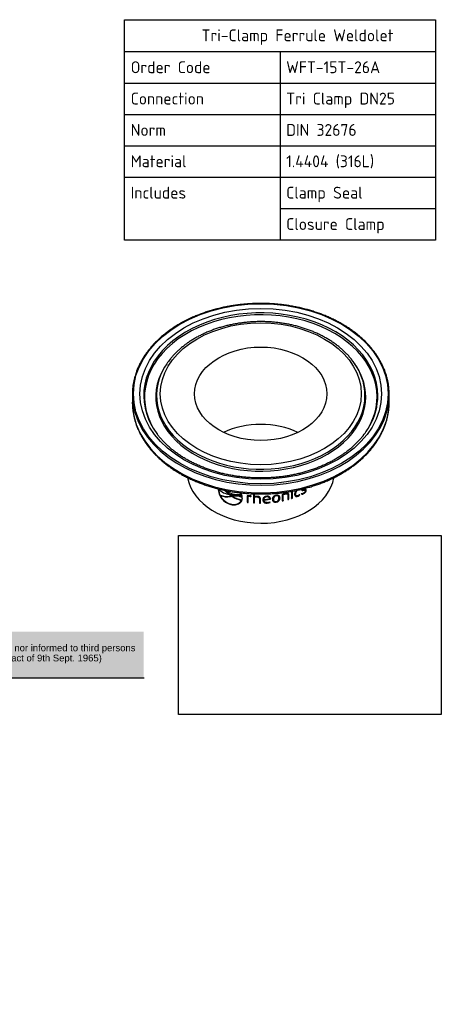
# Paper-space layout 'Invenitec-A4' of a CAD drawing. Header units: millimetres. Extents: x -30 to 266, y -56 to 234.
# Tile 2 of 2: x 141 to 266, y -56 to 234. Entities that reach past the tile are written whole.
import ezdxf
from ezdxf.entities.mleader import LeaderData, LeaderLine
from ezdxf.enums import TextEntityAlignment as Align
from ezdxf.math import Vec2, Vec3

# ---------------------------------------------------------------- set-up
doc = ezdxf.new("R2010")
doc.units = ezdxf.units.MM
doc.layers.add('Default', color=7, linetype='Continuous')
doc.layers.add('WFT-15T-26A-LASE', color=7, linetype='Continuous')
doc.styles.add('SEACAD_Solid_Edge_ISO', font='seiso.ttf')
picture_1 = doc.add_image_def('image1.jpg', size_in_pixel=(1363, 928))

# ---------------------------------------------------------------- blocks, each defined once
blk = doc.blocks.new('SE1')
at = {"layer": 'WFT-15T-26A-LASE', "color": 7, "linetype": 'Continuous'}
for p, q in [((214.63, 104.96), (214.41, 104.63)), ((270.49, 104.63), (270.27, 104.96)), ((204.58, 96.05), (204.58, 93.83)), ((280.33, 93.83), (280.33, 96.05)), ((229.99, 67.97), (229.9, 67.88)), ((232.73, 66.86), (232.78, 66.96)), ((251.48, 67.33), (251.48, 65.37)), ((251.7, 65.56), (251.7, 67.4)), ((251.76, 65.46), (251.76, 67.42)), ((252.62, 66.87), (252.69, 66.78)), ((254.51, 66.83), (254.41, 66.62)), ((254.69, 68.11), (254.77, 68.02)), ((254.98, 66.89), (255.07, 66.8)), ((255.02, 67.86), (255.1, 67.78)), ((255.56, 67.77), (255.47, 67.85)), ((255.77, 67.84), (255.86, 67.76)), ((230.56, 66.33), (230.48, 66.24)), ((233.13, 66.53), (233.18, 66.63)), ((233.22, 66.5), (233.27, 66.6)), ((233.61, 66.05), (233.54, 65.95)), ((233.77, 66.07), (233.61, 66.05)), ((233.86, 66.01), (233.85, 66)), ((233.9, 65.99), (233.85, 66)), ((233.96, 66.46), (234.01, 66.56)), ((236.63, 66.74), (236.59, 66.64)), ((236.74, 64.92), (236.7, 64.82)), ((236.82, 65.97), (236.87, 66.07)), ((236.85, 65.66), (236.9, 65.76)), ((238.39, 66.12), (238.39, 64.25)), ((238.42, 64.36), (238.39, 64.25)), ((238.42, 66.12), (238.42, 64.36)), ((238.72, 66.06), (238.69, 65.95)), ((238.69, 64.22), (238.69, 65.95)), ((239.32, 66.07), (239.3, 65.96)), ((239.3, 65.96), (239.51, 65.93)), ((239.32, 66.07), (239.53, 66.04)), ((239.51, 65.93), (239.57, 66.11)), ((239.53, 66.04), (239.51, 65.93)), ((239.53, 66.04), (239.56, 66.11)), ((240.32, 66.75), (240.32, 64.06)), ((240.33, 64.16), (240.32, 64.06)), ((240.33, 66.74), (240.33, 64.16)), ((240.62, 65.91), (240.62, 66.74)), ((240.64, 65.83), (240.62, 65.72)), ((240.62, 64.04), (240.62, 65.72)), ((241.29, 65.92), (241.28, 65.82)), ((242.05, 65.43), (242.05, 65.33)), ((242.05, 65.43), (242.05, 64.09)), ((242.05, 65.33), (242.05, 63.99)), ((242.05, 64.09), (242.05, 63.99)), ((242.35, 63.98), (242.35, 65.33)), ((243.33, 65.13), (243.34, 65.03)), ((243.34, 65.03), (245, 65.29)), ((243.35, 64.97), (245.27, 65.29)), ((243.35, 64.86), (245.29, 65.19)), ((243.35, 64.97), (243.35, 64.86)), ((244.22, 65.97), (244.23, 65.86)), ((244.34, 64.11), (244.35, 64.01)), ((244.98, 65.46), (244.97, 65.56)), ((245.21, 64.21), (245.11, 64.36)), ((245.27, 65.29), (245.28, 65.41)), ((245.27, 65.29), (245.29, 65.19)), ((245.28, 65.41), (245.3, 65.3)), ((245.29, 65.19), (245.3, 65.3)), ((246.16, 65.3), (246.19, 65.19)), ((246.19, 65.04), (246.21, 64.94)), ((246.98, 66.25), (247.01, 66.14)), ((246.98, 64.39), (247.01, 64.29)), ((247.77, 65.77), (247.74, 65.88)), ((248.08, 65.6), (248.12, 65.5)), ((248.8, 66.52), (248.8, 64.65)), ((249.04, 64.82), (249.04, 66.56)), ((249.04, 66.56), (249.09, 66.46)), ((249.04, 64.82), (249.09, 64.72)), ((249.09, 64.72), (249.09, 66.46)), ((249.67, 66.79), (249.73, 66.69)), ((250.39, 66.58), (250.34, 66.68)), ((250.43, 66.4), (250.43, 65.06)), ((250.66, 65.24), (250.66, 66.59)), ((250.66, 66.59), (250.72, 66.49)), ((250.66, 65.24), (250.72, 65.14)), ((250.72, 65.14), (250.72, 66.49)), ((251.7, 65.56), (251.76, 65.46)), ((252.73, 66.43), (252.8, 66.34)), ((253.36, 66.15), (253.44, 66.05)), ((253.92, 66.52), (253.9, 66.55)), ((254, 66.43), (253.91, 66.55)), ((253.92, 66.52), (254, 66.43)), ((233.37, 63.79), (233.3, 63.69))]:
    blk.add_line(p, q, dxfattribs=at)
for centre, radius, start, end in [((234.84, 68.41), 4.96, 186.1574, 251.9908), ((234.9, 68.48), 4.94, 186.0004, 206.8405), ((231.67, 67.89), 1.62, 169.3851, 171.2182), ((234.21, 72.26), 5.85, 224.8573, 259.657), ((226.56, 60.41), 8.93, 46.2374, 56.617), ((226.58, 60.5), 8.96, 46.21, 54.8197), ((226.66, 60.17), 9.38, 52.7751, 53.3365), ((235.57, 71.85), 5.3, 232.4505, 281.0724), ((238.52, 73.45), 8.77, 228.6736, 232.0392), ((238.57, 73.54), 8.76, 228.6412, 232.0104), ((231.71, 63.67), 5.71, 31.3495, 36.2275), ((231.79, 63.82), 5.65, 31.1376, 34.5964), ((250.7, 62.9), 4.09, 103.7398, 117.6899), ((253.98, 66.62), 1.57, 132.9216, 177.9581), ((253.83, 66.88), 1.21, 131.7378, 180.4546), ((253.9, 66.78), 1.22, 119.4152, 180.3225), ((254.24, 68.29), 1.58, 277.8167, 297.7547), ((254.44, 68.21), 1.38, 272.7837, 296.7669), ((235, 68.64), 5.12, 207.9682, 250.6761), ((232.54, 71.7), 5.84, 249.2937, 279.8687), ((232.6, 71.73), 5.77, 249.3269, 280.0831), ((238.72, 73.64), 9.04, 232.0443, 237.5457), ((233.82, 70.7), 4.24, 261.952, 271.9329), ((233.87, 70.79), 4.24, 261.9185, 271.9128), ((235.15, 57.51), 8.59, 98.7133, 100.8069), ((234.79, 60.9), 5.19, 66.5138, 100.1573), ((238.88, 74), 9.44, 238.1456, 256.6419), ((234.31, 59.97), 6.5, 67.3331, 93.1321), ((234.36, 60.06), 6.51, 67.3532, 93.1116), ((238.9, 74.01), 9.34, 238.7705, 256.6219), ((234.78, 65.57), 2.07, 2.4639, 11.0641), ((234.83, 65.67), 2.07, 2.4642, 11.0665), ((238.95, 62.69), 3.47, 83.5834, 99.2154), ((239.03, 63.58), 2.4, 83.3546, 97.9696), ((239.05, 63.72), 2.36, 83.3508, 98.0731), ((239.04, 62.89), 3.26, 80.5603, 84.717), ((241.26, 63.82), 2.18, 88.3602, 106.9268), ((241.2, 64.04), 1.78, 87.4487, 108.9825), ((241.21, 64.17), 1.76, 87.4923, 109.1502), ((242.45, 94.63), 30.54, 269.2539, 269.8196), ((242.45, 94.74), 30.76, 269.2539, 269.8196), ((244.22, 66.52), 2.42, 272.7034, 292.6416), ((244.23, 66.45), 2.45, 272.7062, 293.4988), ((244.24, 66.33), 2.15, 273.2097, 293.7877), ((247.06, 65.35), 0.905, 95.4662, 183.0412), ((247.09, 65.24), 0.908, 95.2895, 182.8721), ((246.87, 65.6), 1.21, 275.2612, 359.9407), ((246.9, 65.5), 1.22, 275.1131, 359.7557), ((246.9, 65.39), 0.926, 276.657, 3.3005), ((250.43, 63.74), 3.14, 103.8529, 116.2153), ((250.49, 63.6), 3.18, 103.8511, 116.1292), ((252.68, 67.77), 1.77, 292.7996, 314.7709), ((252.75, 67.7), 1.79, 292.7885, 314.6505), ((252.88, 67.59), 1.46, 293.2036, 314.8354), ((254.32, 68.22), 1.61, 273.3633, 297.7433)]:
    blk.add_arc(centre, radius, start, end, dxfattribs=at)
for major_axis in [(37.57, 0), (35.63, 0), (29.62, 0), (-19.5, 0)]:
    blk.add_ellipse((242.45, 96.26), major_axis=major_axis, ratio=0.707107, dxfattribs=at)
for centre, major_axis, start_param, end_param in [((242.45, 95.74), (34.52, 0), 0, 3.517085), ((242.45, 95.34), (34.28, 0), 0, 3.53902), ((242.45, 95.74), (30.73, 0), 2.627479, 2.763779), ((242.45, 95.34), (30.97, 0), -3.579974, -3.538124), ((242.45, 95.74), (30.73, 0), 0.388767, 0.512977), ((242.45, 95.34), (30.97, 0), 0.392496, 0.438382), ((242.45, 95.34), (30.97, 0), 2.745061, 6.283185), ((242.45, 95.74), (30.73, 0), 2.763779, 6.283185), ((242.45, 95.74), (30.73, 0), 0, 0.388767), ((242.45, 95.34), (30.97, 0), 0, 0.392496), ((242.45, 96.05), (37.87, 0), 2.938455, 3.349476), ((242.45, 96.05), (37.87, 0), 3.349476, 6.283185), ((242.45, 93.83), (37.88, 0), 3.141593, 3.192103), ((242.45, 93.83), (37.88, 0), 3.192103, 6.283185), ((242.45, 95.34), (34.28, 0), 5.888386, 6.283185), ((242.45, 95.74), (34.52, 0), 5.912747, 6.283185), ((242.45, 73.45), (19.5, 0), 0.973613, 2.167979), ((242.45, 95.74), (34.52, 0), 3.517085, 3.633895), ((242.45, 95.34), (34.28, 0), 3.53902, 3.572431), ((242.45, 95.74), (34.52, 0), 5.778646, 5.912747), ((242.45, 95.34), (34.28, 0), -0.430839, -0.394799), ((242.45, 73.45), (21.75, 0), 3.267907, 6.155836)]:
    blk.add_ellipse(centre, major_axis=major_axis, ratio=0.707107, start_param=start_param, end_param=end_param, dxfattribs=at)
for points, knots in [([(280.33, 96.05), (280.33, 96.24), (280.32, 96.73), (280.27, 97.61), (280.16, 98.63), (280, 99.64), (279.78, 100.65), (279.5, 101.66), (279.18, 102.65), (278.8, 103.64), (278.36, 104.61), (277.88, 105.57), (277.34, 106.52), (276.76, 107.46), (276.12, 108.37), (275.43, 109.27), (274.7, 110.15), (273.92, 111.01), (273.1, 111.85), (272.23, 112.67), (271.32, 113.46), (270.36, 114.22), (269.37, 114.96), (268.34, 115.68), (267.27, 116.36), (266.16, 117.01), (265.02, 117.64), (263.85, 118.23), (262.64, 118.79), (261.41, 119.32), (260.15, 119.81), (258.86, 120.27), (257.55, 120.7), (256.22, 121.09), (254.87, 121.44), (253.5, 121.76), (252.11, 122.03), (250.71, 122.28), (249.3, 122.48), (247.88, 122.64), (246.45, 122.77), (245.02, 122.86), (243.58, 122.91), (242.14, 122.92), (240.7, 122.89), (239.26, 122.83), (237.83, 122.72), (236.41, 122.58), (234.99, 122.4), (233.58, 122.18), (232.19, 121.92), (230.81, 121.62), (229.45, 121.29), (228.11, 120.92), (226.78, 120.52), (225.48, 120.08), (224.21, 119.6), (222.96, 119.09), (221.74, 118.55), (220.55, 117.98), (219.39, 117.37), (218.26, 116.73), (217.17, 116.07), (216.12, 115.37), (215.1, 114.65), (214.12, 113.89), (213.19, 113.12), (212.29, 112.32), (211.44, 111.49), (210.64, 110.64), (209.88, 109.77), (209.16, 108.88), (208.5, 107.98), (207.88, 107.05), (207.32, 106.11), (206.81, 105.15), (206.34, 104.18), (205.94, 103.21), (205.6, 102.29), (205.44, 101.75), (205.37, 101.49)], [0, 0, 0, 0, 0.006842, 0.019742, 0.032642, 0.045543, 0.058446, 0.071352, 0.08426, 0.097172, 0.110088, 0.123009, 0.135933, 0.148861, 0.161793, 0.174729, 0.187668, 0.200611, 0.213556, 0.226503, 0.239452, 0.252403, 0.265356, 0.278309, 0.291263, 0.304218, 0.317174, 0.330129, 0.343085, 0.356041, 0.368997, 0.381952, 0.394908, 0.407863, 0.420818, 0.433773, 0.446727, 0.459682, 0.472636, 0.48559, 0.498544, 0.511498, 0.524452, 0.537405, 0.550359, 0.563313, 0.576267, 0.589221, 0.602176, 0.61513, 0.628085, 0.64104, 0.653995, 0.666951, 0.679907, 0.692863, 0.70582, 0.718776, 0.731734, 0.744691, 0.757648, 0.770606, 0.783563, 0.79652, 0.809477, 0.822433, 0.835388, 0.848343, 0.861295, 0.874246, 0.887195, 0.900141, 0.913085, 0.926025, 0.938962, 0.951894, 0.964823, 0.977748, 0.990668, 1, 1, 1, 1]), ([(269.19, 106.44), (269.15, 106.5), (268.9, 106.81), (268.38, 107.42), (267.66, 108.19), (266.88, 108.94), (266.07, 109.67), (265.21, 110.38), (264.31, 111.05), (263.37, 111.7), (262.39, 112.32), (261.38, 112.91), (260.34, 113.47), (259.26, 113.99), (258.15, 114.49), (257.02, 114.94), (255.86, 115.37), (254.67, 115.75), (253.47, 116.1), (252.24, 116.42), (251, 116.7), (249.74, 116.94), (248.47, 117.14), (247.19, 117.3), (245.9, 117.42), (244.61, 117.51), (243.31, 117.55), (242.01, 117.56), (240.71, 117.53), (239.41, 117.45), (238.12, 117.34), (236.84, 117.19), (235.57, 117), (234.3, 116.78), (233.06, 116.51), (231.83, 116.21), (230.61, 115.87), (229.42, 115.49), (228.25, 115.08), (227.11, 114.64), (225.99, 114.15), (224.91, 113.64), (223.85, 113.09), (222.83, 112.51), (221.84, 111.9), (220.88, 111.26), (219.97, 110.59), (219.1, 109.89), (218.27, 109.17), (217.47, 108.42), (216.74, 107.65), (216.14, 106.98), (215.84, 106.6), (215.73, 106.46)], [0, 0, 0, 0, 0.004251, 0.024264, 0.044301, 0.06436, 0.084438, 0.104531, 0.124637, 0.144753, 0.164876, 0.185006, 0.205139, 0.225274, 0.245411, 0.265548, 0.285684, 0.305819, 0.325953, 0.346085, 0.366215, 0.386344, 0.406471, 0.426597, 0.446723, 0.466847, 0.486971, 0.507095, 0.527219, 0.547344, 0.56747, 0.587597, 0.607726, 0.627856, 0.64799, 0.668125, 0.688263, 0.708404, 0.728548, 0.748694, 0.768842, 0.788993, 0.809145, 0.829297, 0.849447, 0.869596, 0.88974, 0.909878, 0.930008, 0.950126, 0.97023, 0.990317, 1, 1, 1, 1]), ([(204.63, 92.43), (204.65, 92.16), (204.69, 91.61), (204.83, 90.65), (205.02, 89.63), (205.27, 88.61), (205.57, 87.6), (205.93, 86.6), (206.34, 85.61), (206.8, 84.63), (207.31, 83.67), (207.88, 82.71), (208.49, 81.78), (209.16, 80.86), (209.87, 79.96), (210.63, 79.08), (211.44, 78.22), (212.29, 77.39), (213.18, 76.57), (214.12, 75.79), (215.1, 75.03), (216.12, 74.3), (217.18, 73.59), (218.27, 72.92), (219.4, 72.28), (220.56, 71.66), (221.76, 71.08), (222.98, 70.54), (224.23, 70.02), (225.51, 69.55), (226.81, 69.1), (228.14, 68.69), (229.48, 68.32), (230.85, 67.99), (232.23, 67.69), (233.62, 67.43), (235.03, 67.21), (236.45, 67.03), (237.88, 66.89), (239.31, 66.78), (240.75, 66.72), (242.19, 66.69), (243.63, 66.7), (245.07, 66.75), (246.5, 66.84), (247.93, 66.97), (249.36, 67.14), (250.77, 67.35), (252.17, 67.59), (253.55, 67.88), (254.92, 68.2), (256.28, 68.56), (257.61, 68.95), (258.92, 69.38), (260.21, 69.85), (261.47, 70.35), (262.7, 70.88), (263.91, 71.45), (265.08, 72.05), (266.23, 72.68), (267.33, 73.35), (268.41, 74.04), (269.44, 74.76), (270.44, 75.51), (271.39, 76.29), (272.3, 77.1), (273.17, 77.92), (274, 78.78), (274.78, 79.65), (275.51, 80.55), (276.19, 81.46), (276.82, 82.39), (277.41, 83.34), (277.94, 84.31), (278.42, 85.29), (278.85, 86.28), (279.22, 87.28), (279.54, 88.29), (279.81, 89.31), (280.02, 90.33), (280.18, 91.36), (280.28, 92.39), (280.32, 93.23), (280.33, 93.68), (280.33, 93.83)], [0, 0, 0, 0, 0.00884, 0.021014, 0.033194, 0.045381, 0.057577, 0.069785, 0.082007, 0.094242, 0.106492, 0.118757, 0.131037, 0.14333, 0.155637, 0.167955, 0.180285, 0.192624, 0.204971, 0.217326, 0.229686, 0.242051, 0.254421, 0.266793, 0.279167, 0.291542, 0.303919, 0.316296, 0.328673, 0.34105, 0.353426, 0.365801, 0.378176, 0.39055, 0.402923, 0.415296, 0.427668, 0.440039, 0.45241, 0.46478, 0.47715, 0.48952, 0.50189, 0.514261, 0.526631, 0.539002, 0.551374, 0.563746, 0.57612, 0.588494, 0.600869, 0.613246, 0.625623, 0.638002, 0.650382, 0.662763, 0.675146, 0.687529, 0.699912, 0.712296, 0.72468, 0.737062, 0.749443, 0.761822, 0.774198, 0.786569, 0.798935, 0.811295, 0.823647, 0.835989, 0.848322, 0.860642, 0.87295, 0.885243, 0.897522, 0.909785, 0.922033, 0.934266, 0.946485, 0.95869, 0.970884, 0.983069, 0.995247, 1, 1, 1, 1]), ([(272.7, 83.97), (272.45, 83.67), (272.04, 83.16), (271.31, 82.34), (270.54, 81.55), (269.73, 80.79), (268.88, 80.04), (267.98, 79.32), (267.04, 78.63), (266.06, 77.96), (265.05, 77.32), (264, 76.71), (262.92, 76.12), (261.8, 75.57), (260.65, 75.05), (259.48, 74.56), (258.27, 74.1), (257.05, 73.68), (255.79, 73.29), (254.52, 72.94), (253.23, 72.62), (251.92, 72.34), (250.59, 72.09), (249.25, 71.88), (247.91, 71.71), (246.55, 71.58), (245.18, 71.49), (243.81, 71.43), (242.44, 71.41), (241.07, 71.43), (239.7, 71.49), (238.34, 71.58), (236.98, 71.72), (235.63, 71.89), (234.3, 72.1), (232.97, 72.34), (231.66, 72.62), (230.37, 72.94), (229.1, 73.3), (227.84, 73.68), (226.62, 74.11), (225.41, 74.56), (224.24, 75.05), (223.09, 75.58), (221.98, 76.13), (220.89, 76.71), (219.85, 77.32), (218.83, 77.96), (217.86, 78.63), (216.92, 79.33), (216.03, 80.04), (215.17, 80.79), (214.36, 81.55), (213.59, 82.34), (212.88, 83.14), (212.34, 83.79), (212.08, 84.13), (212.01, 84.23)], [0, 0, 0, 0, 0.018312, 0.036797, 0.055265, 0.073719, 0.092159, 0.11059, 0.129013, 0.14743, 0.165843, 0.184252, 0.202659, 0.221066, 0.239472, 0.257878, 0.276284, 0.294692, 0.313101, 0.331511, 0.349922, 0.368335, 0.38675, 0.405166, 0.423583, 0.442, 0.460419, 0.478838, 0.497257, 0.515676, 0.534095, 0.552513, 0.570931, 0.589347, 0.607762, 0.626175, 0.644586, 0.662995, 0.681402, 0.699808, 0.718211, 0.736612, 0.755011, 0.773408, 0.791804, 0.810199, 0.828595, 0.84699, 0.865387, 0.883787, 0.90219, 0.9206, 0.939016, 0.957443, 0.975882, 0.994335, 1, 1, 1, 1]), ([(237.02, 65.54), (237.01, 65.91), (236.92, 66.28), (236.67, 66.78), (236.59, 66.91), (236.51, 67.03)], [0, 0, 0, 0, 0.25, 0.25, 0.3338553, 0.3338553, 0.3338553, 0.3338553]), ([(249.67, 66.79), (249.77, 66.81), (249.86, 66.83), (250.03, 66.84), (250.11, 66.83), (250.25, 66.78), (250.3, 66.74), (250.34, 66.68), (250.34, 66.68), (250.34, 66.68)], [0, 0, 0, 0, 0.25, 0.25, 0.5, 0.5, 0.75, 0.75, 0.7559038, 0.7559038, 0.7559038, 0.7559038]), ([(250.72, 66.49), (250.71, 66.58), (250.69, 66.67), (250.6, 66.82), (250.52, 66.87), (250.33, 66.93), (250.21, 66.94), (250.03, 66.93), (249.97, 66.92), (249.85, 66.9), (249.79, 66.88), (249.73, 66.87)], [0, 0, 0, 0, 0.25, 0.25, 0.5, 0.5, 0.75, 0.75, 0.875, 0.875, 1, 1, 1, 1]), ([(252.73, 66.43), (252.7, 66.48), (252.67, 66.53), (252.63, 66.68), (252.62, 66.77), (252.62, 66.87)], [0.5746951, 0.5746951, 0.5746951, 0.5746951, 0.75, 0.75, 1, 1, 1, 1]), ([(254.46, 67.92), (254.49, 67.88), (254.53, 67.86), (254.71, 67.81), (254.87, 67.84), (255.02, 67.86)], [0.2980318, 0.2980318, 0.2980318, 0.2980318, 0.5, 0.5, 1, 1, 1, 1]), ([(254.47, 68.04), (254.48, 67.97), (254.49, 67.91), (254.55, 67.81), (254.61, 67.77), (254.8, 67.73), (254.95, 67.75), (255.1, 67.78)], [0, 0, 0, 0, 0.25, 0.25, 0.5, 0.5, 1, 1, 1, 1]), ([(255.21, 68), (255.1, 67.98), (254.99, 67.96), (254.84, 67.98), (254.8, 67.99), (254.74, 68.06), (254.73, 68.11), (254.73, 68.16)], [0, 0, 0, 0, 0.5, 0.5, 0.75, 0.75, 1, 1, 1, 1]), ([(254.98, 66.89), (255.08, 66.93), (255.17, 66.99), (255.35, 67.12), (255.44, 67.2), (255.59, 67.37), (255.66, 67.47), (255.75, 67.66), (255.76, 67.75), (255.77, 67.84)], [0, 0, 0, 0, 0.25, 0.25, 0.5, 0.5, 0.75, 0.75, 1, 1, 1, 1]), ([(255.02, 67.86), (255.14, 67.89), (255.25, 67.91), (255.4, 67.89), (255.44, 67.88), (255.47, 67.85)], [0, 0, 0, 0, 0.5, 0.5, 0.7314683, 0.7314683, 0.7314683, 0.7314683]), ([(255.07, 66.8), (255.26, 66.9), (255.45, 67.02), (255.69, 67.29), (255.75, 67.39), (255.84, 67.58), (255.86, 67.67), (255.86, 67.76)], [0, 0, 0, 0, 0.5, 0.5, 0.75, 0.75, 1, 1, 1, 1]), ([(255.61, 67.62), (255.61, 67.57), (255.59, 67.5), (255.53, 67.37), (255.49, 67.3), (255.38, 67.19), (255.32, 67.13), (255.19, 67.05), (255.13, 67.01), (255.07, 66.98)], [0, 0, 0, 0, 0.25, 0.25, 0.5, 0.5, 0.75, 0.75, 1, 1, 1, 1]), ([(255.1, 67.78), (255.22, 67.8), (255.34, 67.82), (255.49, 67.81), (255.54, 67.79), (255.6, 67.73), (255.61, 67.68), (255.61, 67.62)], [0, 0, 0, 0, 0.5, 0.5, 0.75, 0.75, 1, 1, 1, 1]), ([(255.86, 67.76), (255.86, 67.83), (255.84, 67.89), (255.78, 67.99), (255.72, 68.02), (255.6, 68.05), (255.52, 68.04), (255.37, 68.03), (255.29, 68.01), (255.21, 68)], [0, 0, 0, 0, 0.25, 0.25, 0.5, 0.5, 0.75, 0.75, 1, 1, 1, 1]), ([(255.77, 67.84), (255.76, 67.91), (255.75, 67.98), (255.71, 68.04), (255.7, 68.05), (255.69, 68.06)], [0, 0, 0, 0, 0.25, 0.25, 0.3139406, 0.3139406, 0.3139406, 0.3139406]), ([(233.3, 63.69), (233.77, 63.55), (234.25, 63.47), (235.14, 63.51), (235.56, 63.62), (236.25, 63.97), (236.53, 64.23), (236.92, 64.82), (237, 65.17), (237.02, 65.54)], [0, 0, 0, 0, 0.25, 0.25, 0.5, 0.5, 0.75, 0.75, 1, 1, 1, 1]), ([(233.3, 63.81), (233.39, 63.78), (233.49, 63.75), (233.67, 63.71), (233.76, 63.69), (234.04, 63.64), (234.21, 63.62), (234.57, 63.61), (234.74, 63.61), (235.08, 63.66), (235.24, 63.69), (235.54, 63.79), (235.69, 63.85), (235.96, 63.99), (236.08, 64.07), (236.3, 64.25), (236.4, 64.36), (236.53, 64.52), (236.57, 64.58), (236.64, 64.7), (236.67, 64.76), (236.7, 64.82)], [0, 0, 0, 0, 0.0625, 0.0625, 0.125, 0.125, 0.25, 0.25, 0.375, 0.375, 0.5, 0.5, 0.625, 0.625, 0.75, 0.75, 0.875, 0.875, 0.9375, 0.9375, 1, 1, 1, 1]), ([(233.37, 63.79), (233.84, 63.65), (234.31, 63.57), (235.2, 63.61), (235.61, 63.72), (236.3, 64.08), (236.58, 64.33), (236.84, 64.75), (236.9, 64.87), (236.94, 65)], [0, 0, 0, 0, 0.25, 0.25, 0.5, 0.5, 0.75, 0.75, 0.8482921, 0.8482921, 0.8482921, 0.8482921]), ([(241.28, 65.82), (241.38, 65.81), (241.47, 65.81), (241.66, 65.77), (241.75, 65.74), (241.9, 65.65), (241.96, 65.59), (242.03, 65.46), (242.05, 65.39), (242.05, 65.33)], [0, 0, 0, 0, 0.25, 0.25, 0.5, 0.5, 0.75, 0.75, 1, 1, 1, 1]), ([(241.29, 65.92), (241.38, 65.92), (241.48, 65.91), (241.67, 65.87), (241.76, 65.84), (241.91, 65.76), (241.96, 65.7), (242.04, 65.57), (242.05, 65.5), (242.05, 65.43)], [0, 0, 0, 0, 0.25, 0.25, 0.5, 0.5, 0.75, 0.75, 1, 1, 1, 1]), ([(242.35, 65.33), (242.35, 65.43), (242.33, 65.52), (242.23, 65.69), (242.16, 65.77), (241.95, 65.89), (241.83, 65.93), (241.64, 65.97), (241.58, 65.98), (241.45, 65.99), (241.39, 66), (241.32, 66)], [0, 0, 0, 0, 0.25, 0.25, 0.5, 0.5, 0.75, 0.75, 0.875, 0.875, 1, 1, 1, 1]), ([(244.23, 66.03), (244.06, 66.02), (243.88, 65.98), (243.57, 65.87), (243.44, 65.78), (243.23, 65.57), (243.16, 65.46), (243.08, 65.22), (243.06, 65.1), (243.06, 64.97)], [0, 0, 0, 0, 0.25, 0.25, 0.5, 0.5, 0.75, 0.75, 1, 1, 1, 1]), ([(243.06, 65.01), (243.06, 64.97), (243.06, 64.93), (243.08, 64.82), (243.1, 64.76), (243.17, 64.57), (243.25, 64.46), (243.47, 64.26), (243.63, 64.19), (243.88, 64.13), (243.97, 64.12), (244.15, 64.11), (244.24, 64.11), (244.34, 64.11)], [0.042273, 0.042273, 0.042273, 0.042273, 0.125, 0.125, 0.25, 0.25, 0.5, 0.5, 0.75, 0.75, 0.875, 0.875, 1, 1, 1, 1]), ([(243.06, 64.97), (243.06, 64.91), (243.06, 64.84), (243.09, 64.71), (243.1, 64.65), (243.17, 64.47), (243.25, 64.35), (243.48, 64.16), (243.64, 64.08), (243.9, 64.02), (243.98, 64.01), (244.16, 64), (244.26, 64), (244.35, 64.01)], [0, 0, 0, 0, 0.125, 0.125, 0.25, 0.25, 0.5, 0.5, 0.75, 0.75, 0.875, 0.875, 1, 1, 1, 1]), ([(244.22, 65.97), (244.08, 65.96), (243.95, 65.93), (243.71, 65.83), (243.61, 65.76), (243.46, 65.6), (243.41, 65.51), (243.35, 65.32), (243.34, 65.23), (243.33, 65.13)], [0, 0, 0, 0, 0.25, 0.25, 0.5, 0.5, 0.75, 0.75, 1, 1, 1, 1]), ([(244.23, 65.86), (244.1, 65.85), (243.96, 65.82), (243.72, 65.73), (243.62, 65.66), (243.47, 65.49), (243.42, 65.4), (243.36, 65.22), (243.34, 65.12), (243.34, 65.03)], [0, 0, 0, 0, 0.25, 0.25, 0.5, 0.5, 0.75, 0.75, 1, 1, 1, 1]), ([(244.36, 64.18), (244.22, 64.18), (244.09, 64.19), (243.84, 64.24), (243.72, 64.28), (243.54, 64.41), (243.47, 64.5), (243.38, 64.68), (243.36, 64.77), (243.35, 64.86)], [0, 0, 0, 0, 0.25, 0.25, 0.5, 0.5, 0.75, 0.75, 1, 1, 1, 1]), ([(244.97, 65.56), (244.96, 65.58), (244.96, 65.61), (244.92, 65.7), (244.87, 65.77), (244.74, 65.88), (244.64, 65.92), (244.44, 65.97), (244.33, 65.97), (244.22, 65.97)], [0.1778488, 0.1778488, 0.1778488, 0.1778488, 0.25, 0.25, 0.5, 0.5, 0.75, 0.75, 1, 1, 1, 1]), ([(245.3, 65.3), (245.29, 65.41), (245.28, 65.51), (245.19, 65.7), (245.12, 65.79), (244.93, 65.93), (244.8, 65.98), (244.53, 66.04), (244.38, 66.04), (244.23, 66.03)], [0, 0, 0, 0, 0.25, 0.25, 0.5, 0.5, 0.75, 0.75, 1, 1, 1, 1]), ([(245, 65.29), (245, 65.37), (244.99, 65.45), (244.94, 65.6), (244.89, 65.67), (244.75, 65.78), (244.66, 65.82), (244.45, 65.86), (244.34, 65.87), (244.23, 65.86)], [0, 0, 0, 0, 0.25, 0.25, 0.5, 0.5, 0.75, 0.75, 1, 1, 1, 1]), ([(247.01, 66.32), (246.84, 66.29), (246.67, 66.24), (246.37, 66.09), (246.24, 66), (246.04, 65.77), (245.98, 65.65), (245.92, 65.46), (245.91, 65.4), (245.89, 65.28), (245.89, 65.22), (245.89, 65.16)], [0, 0, 0, 0, 0.25, 0.25, 0.5, 0.5, 0.75, 0.75, 0.875, 0.875, 1, 1, 1, 1]), ([(245.89, 65.16), (245.89, 65.1), (245.89, 65.04), (245.91, 64.92), (245.92, 64.86), (245.98, 64.69), (246.05, 64.58), (246.24, 64.4), (246.37, 64.34), (246.67, 64.27), (246.84, 64.27), (247.01, 64.29)], [0, 0, 0, 0, 0.125, 0.125, 0.25, 0.25, 0.5, 0.5, 0.75, 0.75, 1, 1, 1, 1]), ([(245.9, 64.98), (245.9, 64.95), (245.91, 64.93), (245.96, 64.8), (246.02, 64.69), (246.21, 64.51), (246.34, 64.44), (246.64, 64.37), (246.81, 64.37), (246.98, 64.39)], [0.2015296, 0.2015296, 0.2015296, 0.2015296, 0.25, 0.25, 0.5, 0.5, 0.75, 0.75, 1, 1, 1, 1]), ([(246.19, 65.19), (246.19, 65.12), (246.19, 65.05), (246.2, 64.99), (246.22, 64.88), (246.26, 64.79), (246.32, 64.7), (246.36, 64.65), (246.41, 64.6), (246.47, 64.56), (246.52, 64.52), (246.58, 64.5), (246.65, 64.48), (246.72, 64.46), (246.79, 64.46), (246.86, 64.46), (246.88, 64.46), (246.89, 64.46), (246.9, 64.46), (246.91, 64.46), (246.91, 64.46), (246.92, 64.46), (246.92, 64.46), (246.93, 64.46), (246.94, 64.46), (246.95, 64.46), (246.96, 64.46), (246.97, 64.47), (246.98, 64.47), (247, 64.47), (247.01, 64.47)], [0, 0, 0, 0, 0.183855, 0.183855, 0.183855, 0.456248, 0.456248, 0.456248, 0.624485, 0.624485, 0.624485, 0.767449, 0.767449, 0.767449, 0.910264, 0.910264, 0.910264, 0.932611, 0.932611, 0.932611, 0.943779, 0.943779, 0.943779, 0.954946, 0.954946, 0.954946, 0.977467, 0.977467, 0.977467, 1, 1, 1, 1]), ([(247.74, 65.88), (247.71, 65.95), (247.68, 66.02), (247.56, 66.15), (247.47, 66.21), (247.3, 66.25), (247.24, 66.26), (247.11, 66.26), (247.04, 66.26), (246.98, 66.25)], [0.297798, 0.297798, 0.297798, 0.297798, 0.5, 0.5, 0.75, 0.75, 0.875, 0.875, 1, 1, 1, 1]), ([(248.12, 65.5), (248.12, 65.62), (248.1, 65.74), (248.02, 65.96), (247.96, 66.06), (247.77, 66.23), (247.65, 66.29), (247.42, 66.34), (247.34, 66.34), (247.18, 66.34), (247.09, 66.33), (247.01, 66.32)], [0, 0, 0, 0, 0.25, 0.25, 0.5, 0.5, 0.75, 0.75, 0.875, 0.875, 1, 1, 1, 1]), ([(247.83, 65.44), (247.82, 65.54), (247.82, 65.63), (247.76, 65.81), (247.72, 65.9), (247.6, 66.04), (247.51, 66.1), (247.33, 66.15), (247.27, 66.16), (247.14, 66.16), (247.08, 66.15), (247.01, 66.14)], [0, 0, 0, 0, 0.25, 0.25, 0.5, 0.5, 0.75, 0.75, 0.875, 0.875, 1, 1, 1, 1]), ([(248.08, 65.6), (248.08, 65.72), (248.06, 65.84), (248.02, 65.96), (248.02, 65.96), (248.02, 65.96)], [0, 0, 0, 0, 0.25, 0.25, 0.2600671, 0.2600671, 0.2600671, 0.2600671]), ([(249.73, 66.69), (249.82, 66.71), (249.91, 66.73), (250.08, 66.74), (250.17, 66.73), (250.3, 66.68), (250.36, 66.64), (250.42, 66.53), (250.43, 66.46), (250.43, 66.4)], [0, 0, 0, 0, 0.25, 0.25, 0.5, 0.5, 0.75, 0.75, 1, 1, 1, 1]), ([(252.42, 66.68), (252.42, 66.61), (252.42, 66.55), (252.44, 66.44), (252.45, 66.38), (252.51, 66.22), (252.57, 66.13), (252.75, 66), (252.86, 65.96), (253.14, 65.96), (253.29, 65.99), (253.44, 66.05)], [0, 0, 0, 0, 0.125, 0.125, 0.25, 0.25, 0.5, 0.5, 0.75, 0.75, 1, 1, 1, 1]), ([(252.52, 66.21), (252.54, 66.2), (252.56, 66.18), (252.67, 66.1), (252.79, 66.06), (253.06, 66.05), (253.21, 66.09), (253.36, 66.15)], [0.4388095, 0.4388095, 0.4388095, 0.4388095, 0.5, 0.5, 0.75, 0.75, 1, 1, 1, 1]), ([(253.46, 66.25), (253.34, 66.2), (253.22, 66.18), (253.01, 66.19), (252.92, 66.22), (252.79, 66.34), (252.75, 66.41), (252.7, 66.59), (252.69, 66.68), (252.69, 66.78)], [0, 0, 0, 0, 0.25, 0.25, 0.5, 0.5, 0.75, 0.75, 1, 1, 1, 1])]:
    blk.add_open_spline(points, degree=3, knots=knots, dxfattribs=at)
for points, degree in [([(229.94, 68.22), (229.92, 68.11), (229.91, 68), (229.9, 67.88)], 3), ([(230.01, 68.21), (230, 68.13), (229.99, 68.05), (229.99, 67.97)], 3), ([(251.76, 67.42), (251.62, 67.38), (251.48, 67.33)], 2), ([(254.48, 68.1), (254.48, 68.08), (254.47, 68.06), (254.47, 68.04)], 3), ([(233.22, 66.5), (233.18, 66.51), (233.13, 66.53)], 2), ([(233.27, 66.6), (233.22, 66.62), (233.18, 66.63)], 2), ([(238.39, 64.25), (238.54, 64.23), (238.69, 64.22)], 2), ([(238.42, 64.36), (238.57, 64.34), (238.72, 64.32)], 2), ([(240.32, 64.06), (240.47, 64.05), (240.62, 64.04)], 2), ([(240.33, 64.16), (240.48, 64.15), (240.64, 64.14)], 2), ([(245.28, 65.41), (245.27, 65.45), (245.27, 65.49), (245.27, 65.53)], 3), ([(246.16, 65.3), (246.16, 65.21), (246.17, 65.12), (246.19, 65.04)], 3), ([(248.8, 64.76), (248.92, 64.79), (249.04, 64.82)], 2), ([(248.8, 64.65), (248.94, 64.68), (249.09, 64.72)], 2), ([(250.43, 65.17), (250.55, 65.2), (250.66, 65.24)], 2), ([(250.43, 65.06), (250.57, 65.1), (250.72, 65.14)], 2), ([(250.66, 66.59), (250.66, 66.64), (250.65, 66.7), (250.63, 66.75)], 3), ([(251.48, 65.49), (251.59, 65.52), (251.7, 65.56)], 2), ([(251.48, 65.37), (251.62, 65.42), (251.76, 65.46)], 2)]:
    blk.add_open_spline(points, degree=degree, dxfattribs=at)
blk = doc.blocks.new('SE6')
at = {"layer": 'Default', "color": 7, "linetype": 'Continuous'}
for p, q in [((202.25, 197.22), (293.95, 197.22)), ((248.18, 197.22), (248.18, 187.9)), ((202.25, 187.9), (293.95, 187.9)), ((248.18, 187.9), (248.18, 178.64)), ((202.25, 178.64), (293.95, 178.64)), ((248.18, 178.64), (248.18, 169.39)), ((202.25, 169.39), (293.95, 169.39)), ((248.18, 169.39), (248.18, 160.14)), ((202.25, 160.14), (293.95, 160.14)), ((248.18, 160.14), (248.18, 150.89)), ((248.18, 150.89), (293.95, 150.89)), ((248.18, 150.89), (248.18, 141.56))]:
    blk.add_line(p, q, dxfattribs=at)
blk.add_lwpolyline([(202.25, 141.56), (202.25, 206.63), (293.95, 206.63), (293.95, 141.56), (202.25, 141.56)], dxfattribs=at)
at = {"layer": 'Default', "color": 7, "linetype": 'Continuous', "style": 'SEACAD_Solid_Edge_ISO'}
for s, p in [('Tri-Clamp Ferrule Weldolet', (224.99, 203.76)), ('Order Code', (204.09, 194.35)), ('WFT-15T-26A', (249.95, 194.35)), ('Connection', (204.09, 185.1)), ('Tri Clamp DN25', (249.95, 185.1)), ('Norm', (204.09, 175.85)), ('DIN 32676', (249.95, 175.85)), ('Material', (204.09, 166.6)), ('1.4404 (316L)', (249.95, 166.6)), ('Includes', (204.09, 157.34)), ('Clamp Seal', (249.95, 157.34)), ('Closure Clamp', (249.95, 148.09))]:
    blk.add_text(s, height=3.5, dxfattribs=at).set_placement(p, align=Align.TOP_LEFT)
blk = doc.blocks.new('_Dot')
at = {"color": 0, "linetype": 'ByBlock', "lineweight": -2}
blk.add_line((-0.5, 0), (-1, 0), dxfattribs=at)
at = {"color": 0, "linetype": 'ByBlock', "const_width": 0.5}
blk.add_lwpolyline([(-0.25, 0, 1), (0.25, 0, 1)], format="xyb", close=True, dxfattribs=at)

psp = doc.layouts.new('Invenitec-A4')

# ---------------------------------------------------------------- hatches: boundary and pattern name
at = {"layer": 'Default', "linetype": 'Continuous'}
psp.add_hatch(color=7, dxfattribs=at).paths.add_polyline_path([(177.81, 53.82), (-30.07, 53.82), (-30.07, 40.36), (177.81, 40.36)])

# ---------------------------------------------------------------- linework, layer by layer
at = {"layer": 'Default', "color": 7, "linetype": 'Continuous'}
psp.add_line((177.97, 40.12), (-29.91, 40.12), dxfattribs=at)

# ---------------------------------------------------------------- block references
at = {"layer": 'Default'}
for name in ['SE6', 'SE1']:
    psp.add_blockref(name, (-30.14, 27.76), dxfattribs=at)

# ---------------------------------------------------------------- pictures from other files: only their frames are drawn
image = psp.add_image(picture_1, insert=(188.03, 29.38), size_in_units=(77.52, 52.78))
image.dxf.flags = 7

# ---------------------------------------------------------------- leaders
at = {"layer": 'Default', "color": 7, "linetype": 'Continuous'}
ml = psp.add_multileader_mtext('Standard', dxfattribs=at)
ml.set_content('{\\pxsm0.9;\\fArial|b0||i0||c0|p34;\\W1.;This drawing remains property of rheonics. It may be neither copied nor informed to third persons \\Por competitors without our approval. ( 2 paragraph 1 fig.7 copyright act of 9th Sept. 1965)\\P}', color=7)
ml.set_leader_properties()
ml.set_arrow_properties(name='DOT')
ml.build(insert=Vec2(0, 0))
ml.multileader.update_dxf_attribs({"leader_type": 0, "dogleg_length": 0, "arrow_head_size": 2})
ctx = ml.context
ctx.base_point, ctx.char_height, ctx.arrow_head_size, ctx.landing_gap_size, ctx.plane_origin = Vec3(54.79, 48.77), 2, 2, 0.7, Vec3(-30.14, 27.76)
ctx.mtext.insert = Vec3(55.49, 50.06)

doc.saveas('drawing.dxf')
